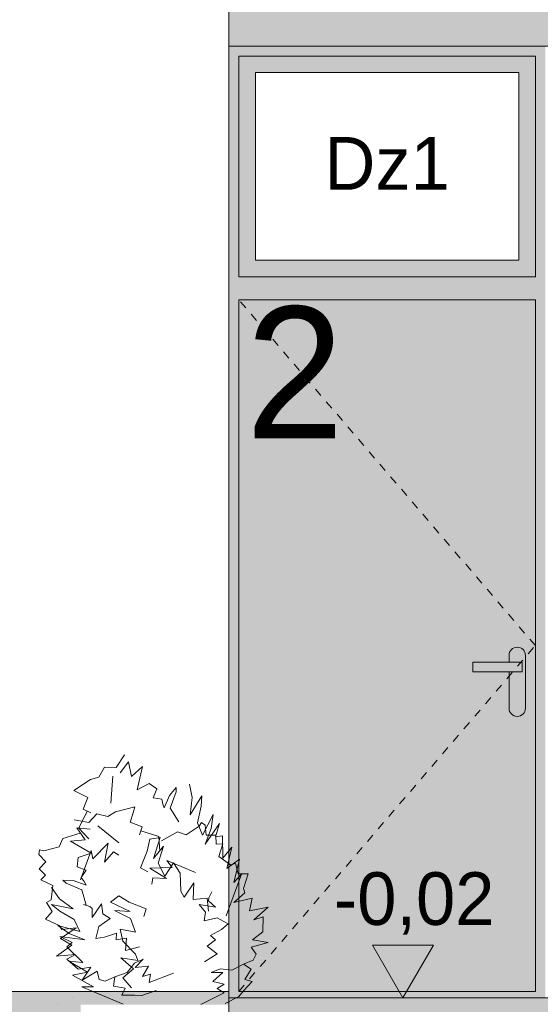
# Model space of a CAD drawing. Extents: x -366324 to -207045, y 68808 to 138616.
# Tile 110 of 170: x -225412 to -223832, y 78970 to 81960. Entities that reach past the tile are written whole.
import ezdxf

# ---------------------------------------------------------------- set-up
doc = ezdxf.new("R2010")
doc.units = 0
doc.header["$MEASUREMENT"] = 0
doc.linetypes.add('Hidden Line', pattern=[50, 25, -25])
for name, color, linetype, lineweight in [('Arch kolorystyka_Nr_Pióra__1', 7, 'Continuous', 25), ('Arch kolorystyka_Nr_Pióra__41', 7, 'Continuous', 15), ('Arch okna_Nr_Pióra__21', 7, 'Continuous', 9), ('Arch opisy okien_Nr_Pióra__18', 9, 'Continuous', 15), ('Arch opisy okien_Nr_Pióra__21', 7, 'Continuous', 9), ('Arch schody_Nr_Pióra__21', 7, 'Continuous', 9), ('Arch wymiary_Nr_Pióra__21', 7, 'Continuous', 9), ('Arch ściany zewnętrzne_Nr_Pióra__21', 7, 'Continuous', 9)]:
    doc.layers.add(name, color=color, linetype=linetype, lineweight=lineweight)
for name, color, linetype, lineweight, true_color in [('Arch kolorystyka_Nr_Pióra__2', 7, 'Continuous', 13, 0x7f7f7f), ('Arch kolorystyka_Nr_Pióra__81', 7, 'Continuous', 9, 0x5d5d5d), ('Arch okna_Nr_Pióra__81', 7, 'Continuous', 9, 0x5d5d5d), ('Arch zieleń_Nr_Pióra__4', 7, 'Continuous', 9, 0x029e21)]:
    doc.layers.add(name, color=color, linetype=linetype, lineweight=lineweight, true_color=true_color)
doc.layers.add('Arch wymiary', color=7, linetype='Continuous')
doc.styles.add('GENERATED_STYLE_1', font='txt')
doc.styles.add('GENERATED_STYLE_4', font='txt')

# ---------------------------------------------------------------- blocks, each defined once
blk = doc.blocks.new('Wymiary_146', base_point=(-224248.7, 78989.6))
at = {"layer": 'Arch wymiary_Nr_Pióra__21', "linetype": 'Continuous'}
blk.add_hatch(color=256, dxfattribs=at).paths.add_polyline_path([(-224248.7, 78989.6), (-224341.5, 79149.6), (-224155.9, 79149.6)], flags=0)
for p, q in [((-224248.7, 78989.6), (-224341.5, 79149.6)), ((-224341.5, 79149.6), (-224155.9, 79149.6)), ((-224155.9, 79149.6), (-224248.7, 78989.6)), ((-224248.7, 78989.6), (-224368.7, 78989.6)), ((-224248.7, 78989.6), (-224128.7, 78989.6))]:
    blk.add_line(p, q, dxfattribs=at)
at = {"layer": 'Arch wymiary_Nr_Pióra__21', "insert": (-224458.8, 79181.6), "char_height": 160, "attachment_point": 7, "style": 'GENERATED_STYLE_1'}
blk.add_mtext('{-0,02}', dxfattribs=at)

msp = doc.modelspace()

# ---------------------------------------------------------------- hatches: boundary and pattern name
at = {"layer": 'Arch kolorystyka_Nr_Pióra__1', "linetype": 'Continuous'}
h = msp.add_hatch(dxfattribs=at)
h.set_pattern_fill('Carpet', color=256, style=0, pattern_type=2)
h.set_pattern_definition([(45, (0, 300), (-95.459415, 95.459415), [0, -90, 0, -135]), (110, (300, 300), (126.858504, 46.17272), [0, -66, 0, -114])])
h.paths.add_polyline_path([(-232866.9, 78989.6), (-231046.9, 78989.6), (-231046.9, 78969.6), (-230846.9, 78969.6), (-230846.9, 78519.6), (-230661.9, 78519.6), (-228246.9, 78519.6), (-228246.9, 78969.6), (-228046.9, 78969.6), (-228046.9, 78519.6), (-225226.9, 78519.6), (-225226.9, 78969.6), (-224776.9, 78969.6), (-224776.9, 78989.6), (-224776.9, 79009.6), (-228246.9, 79009.6), (-230661.9, 79009.6), (-230661.9, 78669.6), (-230661.9, 78608.8, -0.228497), (-230676.5, 78578.5, -0.165487), (-230712.5, 78564.3, -0.039062), (-230721.3, 78564.3, -0.165487), (-230757.3, 78578.5, -0.228497), (-230771.9, 78608.8), (-230771.9, 78988.7), (-230822.2, 79009.6), (-232866.9, 79009.6)], flags=0)
at = {"layer": 'Arch kolorystyka_Nr_Pióra__2', "linetype": 'Continuous'}
h = msp.add_hatch(color=256, dxfattribs=at)
h.paths.add_polyline_path([(-223846.9, 79009.6), (-224746.9, 79009.6), (-224746.9, 81109.6), (-223846.9, 81109.6)], flags=0)
h.paths.add_polyline_path([(-224036.9, 79979.6), (-223926.9, 79979.6), (-223926.9, 79966.2), (-223926.9, 79869.6, 1), (-223876.9, 79869.6), (-223876.9, 80024.6), (-223876.9, 80029.6, 1), (-223926.9, 80029.6), (-223926.9, 80009.6), (-224036.9, 80009.6)], flags=0)
at = {"layer": 'Arch kolorystyka_Nr_Pióra__41', "linetype": 'Continuous'}
h = msp.add_hatch(color=256, dxfattribs=at)
h.paths.add_polyline_path([(-223816.9, 78989.6), (-224776.9, 78989.6), (-224776.9, 81879.6), (-223816.9, 81879.6)], flags=0)
h.paths.add_polyline_path([(-224696.9, 81799.6), (-223896.9, 81799.6), (-223896.9, 81229.6), (-224696.9, 81229.6)], flags=0)
h.paths.add_polyline_path([(-223846.9, 79009.6), (-224746.9, 79009.6), (-224746.9, 81109.6), (-223846.9, 81109.6)], flags=0)
msp.add_hatch(color=256, dxfattribs=at).paths.add_polyline_path([(-224036.9, 79979.6), (-223926.9, 79979.6), (-223926.9, 79966.2), (-223926.9, 79869.6, 1), (-223876.9, 79869.6), (-223876.9, 80024.6), (-223876.9, 80029.6, 1), (-223926.9, 80029.6), (-223926.9, 80009.6), (-224036.9, 80009.6)], flags=0)
at = {"layer": 'Arch kolorystyka_Nr_Pióra__81', "linetype": 'Continuous'}
msp.add_hatch(color=256, dxfattribs=at).paths.add_polyline_path([(-224776.9, 81879.6), (-222496.9, 81879.6), (-222496.9, 82674.6), (-224776.9, 82674.6)], flags=0)
at = {"layer": 'Arch kolorystyka_Nr_Pióra__81', "linetype": 'Continuous', "lineweight": 0, "true_color": 0x454545}
msp.add_hatch(color=250, dxfattribs=at).paths.add_polyline_path([(-230822.2, 79009.6), (-232866.9, 79009.6), (-232866.9, 78989.6), (-231046.9, 78989.6), (-231046.9, 78969.6), (-230846.9, 78969.6), (-230846.9, 78519.6), (-230661.9, 78519.6), (-228246.9, 78519.6), (-228246.9, 78969.6), (-228046.9, 78969.6), (-228046.9, 78519.6), (-225226.9, 78519.6), (-225226.9, 78969.6), (-224776.9, 78969.6), (-224776.9, 78989.6), (-224776.9, 79009.6), (-228246.9, 79009.6), (-230661.9, 79009.6), (-230661.9, 78669.6), (-230661.9, 78608.8, -0.811514), (-230771.9, 78608.8), (-230771.9, 78988.7)], flags=0)
at = {"layer": 'Arch kolorystyka_Nr_Pióra__81', "linetype": 'Continuous', "lineweight": 0, "true_color": 0x171717}
msp.add_hatch(color=250, dxfattribs=at).paths.add_polyline_path([(-224776.9, 78519.6), (-222776.9, 78519.6), (-222776.9, 78969.6), (-222776.9, 78989.6), (-224776.9, 78989.6), (-224776.9, 78969.6)], flags=0)

# ---------------------------------------------------------------- linework, layer by layer
at = {"layer": 'Arch okna_Nr_Pióra__21', "linetype": 'Continuous'}
for p, q in [((-224696.9, 81229.6), (-224696.9, 81799.6)), ((-224696.9, 81799.6), (-223896.9, 81799.6)), ((-223896.9, 81229.6), (-223896.9, 81799.6)), ((-224696.9, 81229.6), (-223896.9, 81229.6)), ((-224746.9, 81109.6), (-224746.9, 79009.6)), ((-224746.9, 81109.6), (-223846.9, 81109.6)), ((-223846.9, 81109.6), (-223846.9, 79009.6)), ((-224036.9, 79979.6), (-224036.9, 80009.6)), ((-223886.9, 80009.6), (-224036.9, 80009.6)), ((-223926.9, 80009.6), (-223926.9, 80029.6)), ((-223886.9, 80009.6), (-223886.9, 79979.6)), ((-223876.9, 79869.6), (-223876.9, 80029.6)), ((-223886.9, 79979.6), (-224036.9, 79979.6)), ((-223926.9, 79869.6), (-223926.9, 79979.6)), ((-224746.9, 79009.6), (-223846.9, 79009.6))]:
    msp.add_line(p, q, dxfattribs=at)
at = {"layer": 'Arch okna_Nr_Pióra__21', "linetype": 'Hidden Line'}
for p, q in [((-223846.9, 80059.6), (-224746.9, 81109.6)), ((-224746.9, 79009.6), (-223846.9, 80059.6))]:
    msp.add_line(p, q, dxfattribs=at)
at = {"layer": 'Arch okna_Nr_Pióra__21', "linetype": 'Continuous'}
for centre, start, end in [((-223901.9, 80029.6), 0, 180), ((-223901.9, 79869.6), 180, 0)]:
    msp.add_arc(centre, 25, start, end, dxfattribs=at)
at = {"layer": 'Arch okna_Nr_Pióra__81', "linetype": 'Continuous'}
for p, q in [((-224746.9, 81179.6), (-224746.9, 81849.6)), ((-224746.9, 81849.6), (-223846.9, 81849.6)), ((-223846.9, 81179.6), (-223846.9, 81849.6)), ((-224746.9, 81179.6), (-223846.9, 81179.6))]:
    msp.add_line(p, q, dxfattribs=at)
at = {"layer": 'Arch schody_Nr_Pióra__21', "linetype": 'Continuous'}
for p, q in [((-224776.9, 78989.6), (-224776.9, 78519.6)), ((-222776.9, 78989.6), (-224776.9, 78989.6))]:
    msp.add_line(p, q, dxfattribs=at)
at = {"layer": 'Arch zieleń_Nr_Pióra__4', "linetype": 'Continuous'}
for p, q in [((-225093.8, 79728.1), (-225119.2, 79689.8)), ((-225082.2, 79706.3), (-225106.8, 79673.5)), ((-225072.7, 79661.9), (-225082.2, 79706.3)), ((-225154.5, 79690.2), (-225171.7, 79659.9)), ((-225119.2, 79689.8), (-225154.5, 79690.2)), ((-225039.4, 79692.7), (-225072.7, 79661.9)), ((-225055.4, 79621.4), (-225039.4, 79692.7)), ((-225197.4, 79652.6), (-225248.3, 79619.8)), ((-225171.7, 79659.9), (-225197.4, 79652.6)), ((-225135.5, 79581.5), (-225129.5, 79663.1)), ((-225248.3, 79619.8), (-225231.7, 79611.6)), ((-225018.9, 79641.2), (-225055.4, 79621.4)), ((-224995.6, 79624.4), (-225018.9, 79641.2)), ((-225007, 79597.7), (-224995.6, 79624.4)), ((-224937.5, 79628.7), (-224957.3, 79604.6)), ((-224955.1, 79566.3), (-224936.8, 79615.1)), ((-224936.8, 79615.1), (-224937.5, 79628.7)), ((-224888.4, 79598), (-224896.6, 79638.5)), ((-225231.7, 79611.6), (-225205.3, 79598.8)), ((-225205.3, 79598.8), (-225219.3, 79562.8)), ((-224980.5, 79592.9), (-225007, 79597.7)), ((-224977.6, 79578.4), (-224980.5, 79592.9)), ((-224957.3, 79604.6), (-224974, 79566.7)), ((-224859.2, 79603.8), (-224894.6, 79546)), ((-224894.6, 79546), (-224888.4, 79598)), ((-224861.6, 79571.8), (-224859.2, 79603.8)), ((-225207.7, 79557.2), (-225232.6, 79505.1)), ((-225219.3, 79562.8), (-225196, 79551.7)), ((-225144.4, 79540.7), (-225121.6, 79554.6)), ((-225121.6, 79554.6), (-225062.9, 79569.6)), ((-225062.9, 79569.6), (-225068.1, 79551.8)), ((-224974, 79566.7), (-224977.6, 79578.4)), ((-224929.5, 79524.9), (-224955.1, 79566.3)), ((-224872.4, 79521.9), (-224861.6, 79571.8)), ((-225247.4, 79530.1), (-225202, 79522.6)), ((-225202, 79522.6), (-225178.2, 79548.7)), ((-225178.2, 79548.7), (-225144.4, 79540.7)), ((-225068.1, 79551.8), (-225076.7, 79523.7)), ((-225076.7, 79523.7), (-225040.8, 79509.5)), ((-224867, 79511.5), (-224860, 79522.5)), ((-224860, 79522.5), (-224848.9, 79514.6)), ((-224825.4, 79546.5), (-224857.6, 79484.2)), ((-224831.2, 79503.9), (-224825.4, 79546.5)), ((-225213.2, 79469.6), (-225239.3, 79506.7)), ((-225239.3, 79506.7), (-225198.5, 79502.4)), ((-225232.6, 79505.1), (-225201.9, 79472.7)), ((-225111.6, 79460.9), (-225175.5, 79511.9)), ((-225040.8, 79509.5), (-225048.5, 79484.9)), ((-225044.7, 79497.2), (-224989.5, 79480)), ((-224981.6, 79466.8), (-224933.5, 79494.5)), ((-224933.5, 79494.5), (-224907.4, 79485.2)), ((-224907.4, 79485.2), (-224867, 79511.5)), ((-224857.6, 79484.2), (-224872.4, 79521.9)), ((-224805.5, 79519.1), (-224849.5, 79456.7)), ((-224849.5, 79456.7), (-224831.2, 79503.9)), ((-224848.9, 79514.6), (-224846.1, 79484.2)), ((-224817.8, 79478.7), (-224805.5, 79519.1)), ((-225281.4, 79473.9), (-225292.3, 79448.5)), ((-225228.3, 79490.4), (-225281.4, 79473.9)), ((-225258.5, 79466.1), (-225213.2, 79469.6)), ((-225195.3, 79429.3), (-225258.5, 79466.1)), ((-225024.8, 79435.1), (-225017.4, 79471.9)), ((-225017.4, 79471.9), (-224986.2, 79477.3)), ((-224986.2, 79477.3), (-225006.2, 79413.5)), ((-224989.5, 79480), (-224986.6, 79435.4)), ((-224846.1, 79484.2), (-224816.8, 79484.1)), ((-224796.7, 79481.5), (-224817.8, 79478.7)), ((-224816.8, 79484.1), (-224816.3, 79457.1)), ((-224795.3, 79413.8), (-224796.7, 79481.5)), ((-225351.9, 79439.2), (-225353.7, 79425.6)), ((-225339.1, 79436.8), (-225351.9, 79439.2)), ((-225292.3, 79448.5), (-225339.1, 79436.8)), ((-225195.3, 79437.3), (-225228, 79348.8)), ((-225190.6, 79411.8), (-225195.3, 79437.3)), ((-225143.2, 79459.4), (-225190.6, 79411.8)), ((-225154.8, 79401.8), (-225143.2, 79459.4)), ((-225127.7, 79433.4), (-225154.8, 79401.8)), ((-225111.6, 79422.8), (-225127.7, 79433.4)), ((-225045.1, 79384.3), (-225024.8, 79435.1)), ((-225006.2, 79413.5), (-224976.1, 79450.9)), ((-224976.1, 79450.9), (-224991.6, 79398.7)), ((-224816.3, 79457.1), (-224795.8, 79458.1)), ((-224795.8, 79458.1), (-224807.8, 79419.4)), ((-224768.7, 79448), (-224795.3, 79413.8)), ((-224783.1, 79383), (-224768.7, 79448)), ((-225353.7, 79425.6), (-225333.3, 79402.9)), ((-225333.3, 79402.9), (-225353.2, 79381.4)), ((-225238.2, 79387.5), (-225234.7, 79416.1)), ((-225234.7, 79416.1), (-225195.3, 79429.3)), ((-224949.8, 79385.7), (-224965.2, 79406.6)), ((-224965.2, 79406.6), (-224878.1, 79370.2)), ((-224807.8, 79419.4), (-224772.8, 79393.8)), ((-224745.2, 79410.8), (-224783.1, 79383)), ((-224762.7, 79339.9), (-224745.2, 79410.8)), ((-225353.2, 79381.4), (-225333.7, 79362.7)), ((-225210.9, 79377.7), (-225238.2, 79387.5)), ((-225225.4, 79355), (-225210.9, 79377.7)), ((-225023.5, 79372.9), (-225045.1, 79384.3)), ((-225016.9, 79383.4), (-224949.8, 79385.7)), ((-224966.7, 79352.6), (-225016.9, 79383.4)), ((-224991.6, 79398.7), (-224971.6, 79359.6)), ((-224971.6, 79359.6), (-224945.8, 79399.8)), ((-224945.8, 79399.8), (-224925.3, 79368.9)), ((-224772.8, 79393.8), (-224757.2, 79398)), ((-224757.2, 79398), (-224749.4, 79367)), ((-225333.7, 79362.7), (-225348.4, 79348.3)), ((-225348.4, 79348.3), (-225311.8, 79330.7)), ((-225271.5, 79338.1), (-225280.9, 79347.8)), ((-225280.9, 79347.8), (-225249.8, 79346)), ((-225249.8, 79346), (-225210.6, 79332.4)), ((-225216.8, 79343), (-225225.4, 79355)), ((-225210.6, 79332.4), (-225216.8, 79343)), ((-225011.5, 79335.3), (-225008.4, 79354.3)), ((-225008.4, 79354.3), (-224966.7, 79352.6)), ((-224925.3, 79368.9), (-224922.6, 79314.1)), ((-224785.6, 79238.8), (-224738.5, 79365.6)), ((-224738.5, 79365.6), (-224762.7, 79339.9)), ((-224749.4, 79367), (-224718.8, 79366.4)), ((-224718.8, 79366.4), (-224732.5, 79322.4)), ((-225311.8, 79330.7), (-225317, 79287.7)), ((-225291.8, 79291), (-225315.9, 79324.6)), ((-225223.2, 79318.3), (-225271.5, 79338.1)), ((-225210.3, 79271.4), (-225223.2, 79318.3)), ((-224922.6, 79314.1), (-224912.6, 79296)), ((-224912.6, 79296), (-224883.6, 79338.8)), ((-224883.6, 79338.8), (-224885.6, 79288.4)), ((-224732.5, 79322.4), (-224728.4, 79308.8)), ((-225317, 79287.7), (-225330.6, 79279.1)), ((-225249.5, 79260.2), (-225291.8, 79291)), ((-225111.6, 79299.7), (-225136.8, 79280.5)), ((-225079.7, 79280.1), (-225111.6, 79299.7)), ((-224885.6, 79288.4), (-224843.5, 79292.8)), ((-224843.5, 79292.8), (-224839, 79253.5)), ((-224838.9, 79284.5), (-224838.2, 79293.4)), ((-224817.8, 79265.6), (-224838.9, 79284.5)), ((-224838.2, 79293.4), (-224829.1, 79312)), ((-224728.4, 79308.8), (-224762, 79279.9)), ((-224762, 79279.9), (-224706.7, 79292.7)), ((-224706.7, 79292.7), (-224714.9, 79254.2)), ((-225330.6, 79279.1), (-225313.3, 79252.3)), ((-225290.9, 79253.5), (-225315.9, 79273.5)), ((-225315.9, 79273.5), (-225249.5, 79260.2)), ((-225247, 79227.5), (-225290.9, 79253.5)), ((-225198.9, 79267.3), (-225218.7, 79273.2)), ((-225191.9, 79261.7), (-225198.9, 79267.3)), ((-225164.4, 79275.7), (-225192.4, 79233.5)), ((-225192.4, 79233.5), (-225191.9, 79261.7)), ((-225160.2, 79244.7), (-225164.4, 79275.7)), ((-225136.8, 79280.5), (-225076.5, 79251.8)), ((-225076.5, 79251.8), (-225124.4, 79255.2)), ((-225124.4, 79255.2), (-225075.6, 79230.9)), ((-225028.6, 79260.4), (-225079.7, 79280.1)), ((-225035, 79236.8), (-225028.6, 79260.4)), ((-224848, 79249.7), (-224867.8, 79273.9)), ((-224867.8, 79273.9), (-224817.8, 79265.6)), ((-224714.9, 79254.2), (-224658.2, 79265.6)), ((-224658.2, 79265.6), (-224701.7, 79227)), ((-225313.3, 79252.3), (-225333.6, 79229.4)), ((-225333.6, 79229.4), (-225292.1, 79209.6)), ((-225229.4, 79191), (-225247, 79227.5)), ((-225172.1, 79207.1), (-225138, 79230.5)), ((-225138, 79230.5), (-225160.2, 79244.7)), ((-225075.6, 79230.9), (-225060.5, 79189.7)), ((-224852.6, 79223.8), (-224848, 79249.7)), ((-224812.3, 79232.8), (-224852.6, 79223.8)), ((-224779.3, 79214.9), (-224812.3, 79232.8)), ((-224701.7, 79227), (-224672.9, 79236)), ((-224672.9, 79236), (-224673.9, 79190.4)), ((-225261.8, 79185.1), (-225296.9, 79209.8)), ((-225296.9, 79209.8), (-225229.4, 79191)), ((-225292.1, 79209.6), (-225284.8, 79197.3)), ((-225240.9, 79202.3), (-225287.9, 79170.5)), ((-225284.8, 79197.3), (-225240.9, 79202.3)), ((-225181.5, 79170.7), (-225172.1, 79207.1)), ((-225060.5, 79189.7), (-225107.5, 79198.2)), ((-225107.5, 79198.2), (-225098.8, 79162.1)), ((-224833.1, 79179.4), (-224799.8, 79197.4)), ((-224799.8, 79197.4), (-224779.3, 79214.9)), ((-225252.5, 79158), (-225290.4, 79176.6)), ((-225290.4, 79176.6), (-225214.8, 79166.3)), ((-225287.9, 79170.5), (-225254.1, 79150.2)), ((-225214.8, 79166.3), (-225261.8, 79185.1)), ((-225154.7, 79173.8), (-225181.5, 79170.7)), ((-225118.8, 79186), (-225154.7, 79173.8)), ((-225119.4, 79165.7), (-225118.8, 79186)), ((-225088.1, 79171.4), (-225119.4, 79165.7)), ((-225091.4, 79133.4), (-225088.1, 79171.4)), ((-224843.4, 79147), (-224817.8, 79166.1)), ((-224817.8, 79166.1), (-224833.1, 79179.4)), ((-224673.9, 79190.4), (-224705.2, 79166.4)), ((-224705.2, 79166.4), (-224658.2, 79158.2)), ((-225254.1, 79150.2), (-225301, 79116.5)), ((-225268.9, 79144.5), (-225252.5, 79158)), ((-225220.2, 79097.4), (-225268.9, 79144.5)), ((-225098.8, 79162.1), (-225060.5, 79122.8)), ((-225048.4, 79144.9), (-225091.4, 79133.4)), ((-224813.3, 79123.6), (-224843.4, 79147)), ((-224658.2, 79158.2), (-224709.5, 79143.9)), ((-224709.5, 79143.9), (-224694.6, 79122.6)), ((-225301, 79116.5), (-225243.1, 79122)), ((-225243.1, 79122), (-225269.3, 79107.1)), ((-225269.3, 79107.1), (-225235.2, 79076.8)), ((-225054.1, 79103.2), (-225105.2, 79111.1)), ((-225105.2, 79111.1), (-225066.9, 79078.3)), ((-225064, 79095.5), (-225037.8, 79107.3)), ((-225037.8, 79107.3), (-225061.4, 79082.1)), ((-225060.5, 79122.8), (-225054.1, 79103.2)), ((-224850.9, 79099.8), (-224813.3, 79123.6)), ((-224703.7, 79104.9), (-224732.7, 79092.6)), ((-224694.6, 79122.6), (-224703.7, 79104.9)), ((-225206, 79067.5), (-225263.3, 79101.2)), ((-225263.3, 79101.2), (-225220.2, 79097.4)), ((-225235.2, 79076.8), (-225196.4, 79083.4)), ((-225196.4, 79083.4), (-225222.3, 79043.4)), ((-225066.9, 79078.3), (-225098.8, 79050.4)), ((-225085.8, 79067.3), (-225064, 79095.5)), ((-225061.4, 79082.1), (-225020.9, 79085.8)), ((-225020.9, 79085.8), (-225039.2, 79054.8)), ((-224804.1, 79077.7), (-224830.6, 79066.5)), ((-224768.6, 79074.4), (-224804.1, 79077.7)), ((-224732.7, 79092.6), (-224768.6, 79074.4)), ((-224732.7, 79092.6), (-224709.5, 79076.8)), ((-224709.5, 79076.8), (-224729.2, 79046.1)), ((-225252.1, 79058.6), (-225206, 79067.5)), ((-225188.2, 79023.3), (-225252.1, 79058.6)), ((-225222.3, 79043.4), (-225176.9, 79071.2)), ((-225176.9, 79071.2), (-225171.5, 79045.8)), ((-225171.5, 79045.8), (-225152.3, 79040.4)), ((-225152.3, 79040.4), (-225123.6, 79053.4)), ((-225123.6, 79053.4), (-225127.7, 79025.5)), ((-225123.6, 79053.4), (-225085.8, 79067.3)), ((-225098.8, 79050.4), (-225073, 79020.4)), ((-225039.2, 79054.8), (-225014.8, 79061.5)), ((-225018.9, 79037), (-224945, 79064.7)), ((-225014.8, 79061.5), (-225018.9, 79037)), ((-224830.6, 79066.5), (-224796.1, 79066.7)), ((-224796.1, 79066.7), (-224826.3, 79039.5)), ((-224729.2, 79046.1), (-224706.7, 79039.7)), ((-225223.5, 79023), (-225188.2, 79023.3)), ((-225098.6, 78971.2), (-225223.5, 79023)), ((-225127.7, 79025.5), (-225091.8, 79019.1)), ((-225091.8, 79019.1), (-225102.5, 78998.2)), ((-224826.3, 79039.5), (-224791.2, 79031.8)), ((-224791.2, 79031.8), (-224812.6, 79018.5)), ((-224812.6, 79018.5), (-224792, 79004.8)), ((-224706.7, 79039.7), (-224733.2, 79011.7)), ((-225102.5, 78998.2), (-225064, 78998.6)), ((-225064, 78998.6), (-225041.5, 78997.1)), ((-225041.5, 78997.1), (-224997.8, 79012.8)), ((-224792, 79004.8), (-224862.5, 78969.6)), ((-224747.3, 78994.2), (-224788.6, 78972.9)), ((-224733.2, 79011.7), (-224747.3, 78994.2))]:
    msp.add_line(p, q, dxfattribs=at)
at = {"layer": 'Arch ściany zewnętrzne_Nr_Pióra__21', "linetype": 'Continuous'}
for p, q in [((-224776.9, 81879.6), (-224776.9, 82724.6)), ((-222496.9, 81879.6), (-224776.9, 81879.6)), ((-224776.9, 78989.6), (-224776.9, 81879.6)), ((-224776.9, 79009.6), (-230661.9, 79009.6))]:
    msp.add_line(p, q, dxfattribs=at)

# ---------------------------------------------------------------- block references
at = {"layer": 'Arch wymiary', "linetype": 'Continuous'}
msp.add_blockref('Wymiary_146', (-224248.7, 78989.6), dxfattribs=at)

# ---------------------------------------------------------------- texts
at = {"layer": 'Arch opisy okien_Nr_Pióra__18', "linetype": 'Continuous', "insert": (-224577.3, 81088.7), "char_height": 400, "attachment_point": 2, "style": 'GENERATED_STYLE_4'}
msp.add_mtext('{2}', dxfattribs=at)
at = {"layer": 'Arch opisy okien_Nr_Pióra__21', "linetype": 'Continuous', "insert": (-224296.9, 81603.7), "char_height": 160, "attachment_point": 2, "style": 'GENERATED_STYLE_4'}
msp.add_mtext('{Dz1}', dxfattribs=at)

doc.saveas('drawing.dxf')
